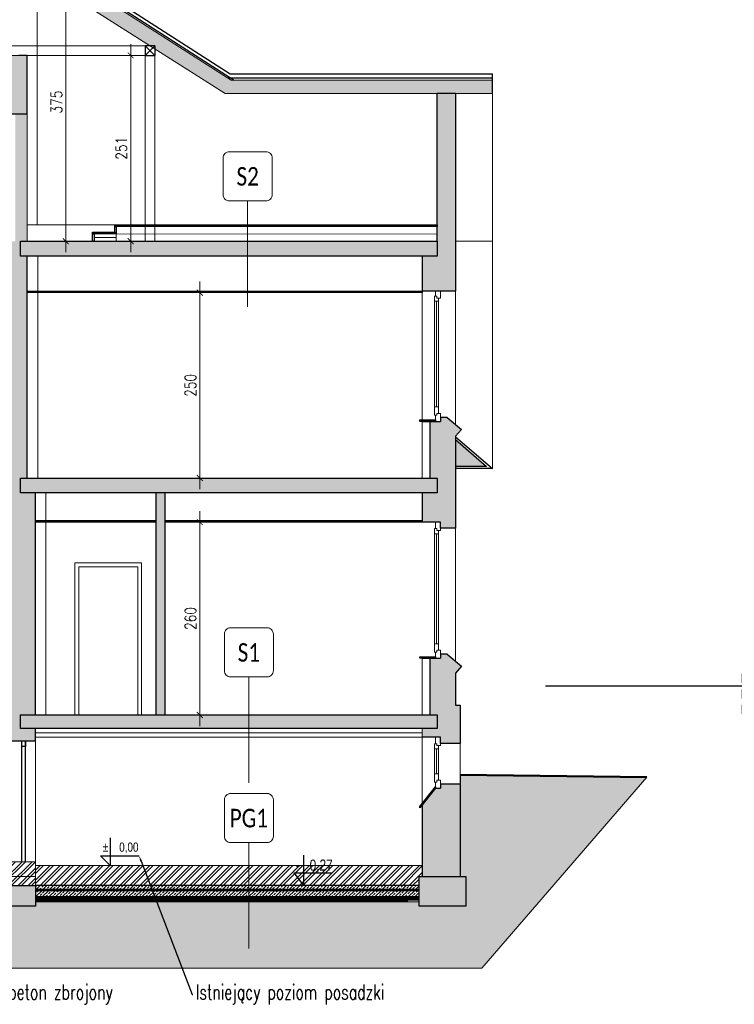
# Model space of a CAD drawing. Header units: millimetres. Extents: x 284606 to 569416, y -192995 to -95103.
# Tile 98 of 178: x 305521 to 306486, y -107912 to -106584. Entities that reach past the tile are written whole.
import ezdxf
from ezdxf import colors
from ezdxf.entities.mleader import LeaderData, LeaderLine
from ezdxf.enums import TextEntityAlignment as Align
from ezdxf.math import Vec2, Vec3

# ---------------------------------------------------------------- set-up
doc = ezdxf.new("R2010")
doc.units = ezdxf.units.MM
doc.linetypes.add('DASHED', pattern=[0.75, 0.5, -0.25])
doc.layers.get('0').update_dxf_attribs({"lineweight": 0})
for name, color, linetype, lineweight in [('!STR_Konstrukcja 0.15', 140, 'Continuous', 15), ('!STR_Konstrukcja 0.20', 200, 'Continuous', 20), ('!STR_Konstrukcja 0.30', 64, 'Continuous', 30), ('!STR_Konstrukcja 0.50', 72, 'Continuous', 50), ('!STR_Ocieplenie 0.05', 1, 'Continuous', 5), ('!STR_Opisy 0.09', 8, 'Continuous', 9), ('!STR_Stolarka okienna', 72, 'Continuous', 15), ('!STR_Wymiarowanie', 254, 'Continuous', 9), ('EKO Izolacja 0.09', 1, 'Continuous', 9), ('EKO Konstr. 0.09', 253, 'Continuous', 9), ('EKO Opisy 0.09', 8, 'Continuous', 9)]:
    doc.layers.add(name, color=color, linetype=linetype, lineweight=lineweight)
doc.layers.add('!STR_Kreskowanie ścian', color=7, linetype='Continuous', lineweight=5, true_color=0xa6a6a6)
doc.layers.add('AB1 - OPISY', color=7, linetype='Continuous')
doc.styles.add('1_50', font='txt', dxfattribs={"width": 0.8})
doc.styles.add('EKO 1-10', font='romans.shx', dxfattribs={"width": 0.8, "height": 15})
doc.styles.add('EKO CM 1-50', font='calibri.ttf', dxfattribs={"width": 0.8, "height": 12.5})
doc.styles.add('j-romans', font='romans.shx', dxfattribs={"width": 0.7})
doc.linetypes.add('ZYGZAK', pattern='A,0.00254,-5.08,[131,ltypeshp.shx,S=5.08,R=0,X=-5.08,Y=0],-10.16,[131,ltypeshp.shx,S=5.08,R=180,X=5.08,Y=0],-5.08', length=20.32254)
doc.dimstyles.new('EKO wymiar 1-10', dxfattribs={"dimtxt": 15, "dimasz": 8, "dimexe": 15, "dimexo": 15, "dimgap": 5, "dimtad": 1, "dimdec": 0, "dimtxsty": 'EKO 1-10', "dimblk": 'ARCHTICK', "dimcen": 10, "dimdle": 15, "dimclrd": 256, "dimclre": 256, "dimclrt": 256, "dimazin": 2, "dimtfac": 1, "dimtdec": 0, "dimtmove": 2, "dimatfit": 3, "dimldrblk": 'ARCHTICK', "dimfxl": 15, "dimfxlon": 1, "dimlwd": -1, "dimlwe": -1, "dimarcsym": 0})
pattern_1 = [(45, (24.9435, 1719.4313), (-4.49012806, 4.49012806), []), (45, (29.4337, 1719.4313), (-4.49012806, 4.49012806), [3.175, -1.5875])]

# ---------------------------------------------------------------- blocks, each defined once
blk = doc.blocks.new('_ArchTick')
at = {"color": 0, "linetype": 'ByBlock', "const_width": 0.15}
blk.add_lwpolyline([(-0.5, -0.5), (0.5, 0.5)], dxfattribs=at)
blk = doc.blocks.new('*D851')
at = {"layer": '!STR_Wymiarowanie', "ltscale": 1.5, "transparency": 16777216}
for p, q in [((305445.4, -107520), (305445.4, -107766.9)), ((305460.4, -107535), (305430.4, -107535)), ((305460.4, -107751.9), (305430.4, -107751.9))]:
    blk.add_line(p, q, dxfattribs=at)
at = {"layer": 'Defpoints', "color": 0, "ltscale": 1.5, "transparency": 16777216}
for p in [(305500.1, -107535), (305445.4, -107751.9), (305553.4, -107751.9)]:
    blk.add_point(p, dxfattribs=at)
at = {"layer": '!STR_Wymiarowanie', "ltscale": 1.5, "transparency": 16777216, "xscale": 8, "yscale": 8, "zscale": 8}
for p, rotation in [((305445.4, -107535), 90), ((305445.4, -107751.9), 270)]:
    blk.add_blockref('_ArchTick', p, dxfattribs=dict(at, rotation=rotation))
at = {"layer": '!STR_Wymiarowanie', "ltscale": 1.5, "transparency": 16777216, "insert": (305432.9, -107643.5), "char_height": 15, "attachment_point": 5, "rotation": 90, "style": 'EKO 1-10'}
blk.add_mtext('217', dxfattribs=at)
blk = doc.blocks.new('*D852')
at = {"layer": '!STR_Wymiarowanie', "ltscale": 1.5, "transparency": 16777216}
for p, q in [((305764.5, -107246.8), (305764.5, -107536.9)), ((305749.5, -107261.8), (305779.5, -107261.8)), ((305749.5, -107521.9), (305779.5, -107521.9))]:
    blk.add_line(p, q, dxfattribs=at)
at = {"layer": 'Defpoints', "color": 0, "ltscale": 1.5, "transparency": 16777216}
for p in [(305542.7, -107261.8), (305542.7, -107521.9), (305764.5, -107521.9)]:
    blk.add_point(p, dxfattribs=at)
at = {"layer": '!STR_Wymiarowanie', "ltscale": 1.5, "transparency": 16777216, "xscale": 8, "yscale": 8, "zscale": 8}
for p, rotation in [((305764.5, -107261.8), 90), ((305764.5, -107521.9), 270)]:
    blk.add_blockref('_ArchTick', p, dxfattribs=dict(at, rotation=rotation))
at = {"layer": '!STR_Wymiarowanie', "ltscale": 1.5, "transparency": 16777216, "insert": (305752, -107391.8), "char_height": 15, "attachment_point": 5, "rotation": 90, "style": 'EKO 1-10'}
blk.add_mtext('260', dxfattribs=at)
blk = doc.blocks.new('*D854')
at = {"layer": '!STR_Wymiarowanie', "ltscale": 1.5, "transparency": 16777216}
for p, q in [((305764.5, -107217.4), (305764.5, -106937.3)), ((305749.5, -106952.3), (305779.5, -106952.3)), ((305749.5, -107202.4), (305779.5, -107202.4))]:
    blk.add_line(p, q, dxfattribs=at)
at = {"layer": 'Defpoints', "color": 0, "ltscale": 1.5, "transparency": 16777216}
for p in [(305531.7, -106952.3), (305764.5, -106952.3), (305531.7, -107202.4)]:
    blk.add_point(p, dxfattribs=at)
at = {"layer": '!STR_Wymiarowanie', "ltscale": 1.5, "transparency": 16777216, "xscale": 8, "yscale": 8, "zscale": 8}
for p, rotation in [((305764.5, -106952.3), 90), ((305764.5, -107202.4), 270)]:
    blk.add_blockref('_ArchTick', p, dxfattribs=dict(at, rotation=rotation))
at = {"layer": '!STR_Wymiarowanie', "ltscale": 1.5, "transparency": 16777216, "insert": (305752, -107077.3), "char_height": 15, "attachment_point": 5, "rotation": 90, "style": 'EKO 1-10'}
blk.add_mtext('250', dxfattribs=at)
blk = doc.blocks.new('*D863')
at = {"layer": '!STR_Wymiarowanie', "ltscale": 1.5, "transparency": 16777216}
for p, q in [((305583.6, -106492.6), (305583.6, -106897.9)), ((305568.6, -106507.6), (305598.6, -106507.6)), ((305568.6, -106882.9), (305598.6, -106882.9))]:
    blk.add_line(p, q, dxfattribs=at)
at = {"layer": 'Defpoints', "color": 0, "ltscale": 1.5, "transparency": 16777216}
for p in [(305518.3, -106507.6), (305543.3, -106882.9), (305583.6, -106882.9)]:
    blk.add_point(p, dxfattribs=at)
at = {"layer": '!STR_Wymiarowanie', "ltscale": 1.5, "transparency": 16777216, "xscale": 8, "yscale": 8, "zscale": 8}
for p, rotation in [((305583.6, -106507.6), 90), ((305583.6, -106882.9), 270)]:
    blk.add_blockref('_ArchTick', p, dxfattribs=dict(at, rotation=rotation))
at = {"layer": '!STR_Wymiarowanie', "ltscale": 1.5, "transparency": 16777216, "insert": (305571.1, -106695.2), "char_height": 15, "attachment_point": 5, "rotation": 90, "style": 'EKO 1-10'}
blk.add_mtext('375', dxfattribs=at)
blk = doc.blocks.new('*D862')
at = {"layer": '!STR_Wymiarowanie', "ltscale": 1.5, "transparency": 16777216}
for p, q in [((305671.2, -106617.2), (305671.2, -106897.9)), ((305675.9, -106632.2), (305656.2, -106632.2)), ((305675.9, -106882.9), (305656.2, -106882.9))]:
    blk.add_line(p, q, dxfattribs=at)
at = {"layer": 'Defpoints', "color": 0, "ltscale": 1.5, "transparency": 16777216}
for p in [(305690.9, -106632.2), (305671.2, -106882.9), (305690.9, -106882.9)]:
    blk.add_point(p, dxfattribs=at)
at = {"layer": '!STR_Wymiarowanie', "ltscale": 1.5, "transparency": 16777216, "xscale": 8, "yscale": 8, "zscale": 8}
for p, rotation in [((305671.2, -106632.2), 90), ((305671.2, -106882.9), 270)]:
    blk.add_blockref('_ArchTick', p, dxfattribs=dict(at, rotation=rotation))
at = {"layer": '!STR_Wymiarowanie', "ltscale": 1.5, "transparency": 16777216, "insert": (305658.7, -106757.6), "char_height": 15, "attachment_point": 5, "rotation": 90, "style": 'EKO 1-10'}
blk.add_mtext('251', dxfattribs=at)
blk = doc.blocks.new('*U866')
at = {"layer": '!STR_Opisy 0.09'}
blk.add_lwpolyline([(-51.36, -16.54), (-26.68, -16.54, 0.414214), (-22.48, -12.34), (-22.48, 12.34, 0.414214), (-26.68, 16.54), (-51.36, 16.54, 0.414214), (-55.56, 12.34), (-55.56, -12.34, 0.414214)], format="xyb", close=True, dxfattribs=at)
blk.add_lwpolyline([(-22.48, 0), (49.05, 0)], dxfattribs=at)
at = {"layer": '!STR_Opisy 0.09', "style": 'EKO CM 1-50', "width": 0.8}
blk.add_attdef('NR', text='', height=12.5, rotation=270.00001, dxfattribs=at).set_placement((-39.02, 0), align=Align.MIDDLE_CENTER)

msp = doc.modelspace()

# ---------------------------------------------------------------- hatches: boundary and pattern name
at = {"layer": '!STR_Kreskowanie ścian', "ltscale": 1.5}
h = msp.add_hatch(color=256, dxfattribs=at)
h.dxf.hatch_style = 1
h.paths.add_polyline_path([(305335.6, -106623.3), (305335.6, -106619.2), (305342.1, -106619.2), (305519.7, -106506.8), (305519.7, -106481.9), (305167.9, -106706.9), (304882.7, -106706.5), (304882.7, -106724.5), (305175.7, -106724.5)])
h.paths.add_polyline_path([(305519.7, -106481.9), (305519.7, -106506.8), (305697.4, -106619.2), (305703.9, -106619.2), (305703.9, -106623.3), (305798.9, -106683.5), (306159.4, -106683.5), (306159.4, -106665.5), (305806.7, -106665.5)])
h = msp.add_hatch(color=256, dxfattribs=at)
h.dxf.hatch_style = 1
h.paths.add_polyline_path([(306109.7, -107150.5), (306109.7, -107186.6), (306151.4, -107186.6)])
h = msp.add_hatch(dxfattribs=at)
h.set_pattern_fill('ANSI33', color=256)
h.set_pattern_definition(pattern_1)
h.paths.add_polyline_path([(306060.5, -107751.9), (305542.7, -107751.9), (305542.7, -107756.9), (306060.5, -107756.9)])
h = msp.add_hatch(dxfattribs=at)
h.set_pattern_fill('ANSI33', color=256)
h.set_pattern_definition(pattern_1)
h.paths.add_polyline_path([(306060.5, -107758.9), (305542.7, -107758.9), (305542.7, -107766.9), (306060.5, -107766.9)])
at = {"layer": '!STR_Wymiarowanie', "ltscale": 1.5, "true_color": 0xe01f22}
h = msp.add_hatch(dxfattribs=at)
h.set_pattern_fill('ANSI32', color=242)
h.paths.add_polyline_path([(305542.7, -107719.9), (305500.1, -107719.9), (305500.1, -107751.9), (305542.7, -107751.9)])
h = msp.add_hatch(dxfattribs=at)
h.set_pattern_fill('ANSI32', color=242)
h.set_pattern_definition([(45, (24.944, 1921.791), (-6.7351921, 6.7351921), []), (45, (29.434, 1921.791), (-6.7351921, 6.7351921), [])])
h.paths.add_polyline_path([(305543, -107739.9), (305543, -107751.9), (306060.5, -107751.9), (306060.5, -107739.9), (306064.7, -107739.9), (306064.7, -107724.9), (305542.7, -107724.9), (305542.7, -107739.9)])
at = {"layer": 'EKO Opisy 0.09', "ltscale": 4, "true_color": 0xa3a3a3}
h = msp.add_hatch(color=253, dxfattribs=at)
h.paths.add_polyline_path([(304982.7, -107739.9), (304919.1, -107739.9), (304919.1, -107779.9), (304982.7, -107779.9)])
h.paths.add_polyline_path([(304978.1, -107593.9), (304978.1, -107585.9), (304927.1, -107585.9), (304927.1, -107593.9), (304927.1, -107739.9), (304978.1, -107739.9)])
h.paths.add_polyline_path([(305120.9, -107593.9), (305093.9, -107593.9), (304978.1, -107593.9), (304978.1, -107606.4), (305091.5, -107606.4), (305255.9, -107725.2), (305255.9, -107760.9), (305282.9, -107760.9), (305282.9, -107739.9), (305282.9, -107724.9), (305282.9, -107707.9), (305255.9, -107707.9), (305255.9, -107688.9), (305228.9, -107688.9), (305228.9, -107669.9), (305201.9, -107669.9), (305201.9, -107650.9), (305174.9, -107650.9), (305174.9, -107631.9), (305147.9, -107631.9), (305147.9, -107612.9), (305120.9, -107612.9)])
h.paths.add_polyline_path([(305107.1, -107379.9), (305109.1, -107379.9), (305109.1, -107377.9), (305080.1, -107377.9), (305080.1, -107372), (305080.1, -107361.9), (305080.1, -107359.9), (305053.1, -107359.9), (304958.1, -107359.9), (304958.1, -107372), (305060.1, -107372), (305060.1, -107392), (305079.6, -107392), (305274.4, -107521.9), (305296.1, -107521.9), (305296.1, -107505.9), (305298.1, -107505.9), (305298.1, -107503.9), (305269.1, -107503.9), (305269.1, -107487.9), (305271.1, -107487.9), (305271.1, -107485.9), (305242.1, -107485.9), (305242.1, -107469.9), (305244.1, -107469.9), (305244.1, -107467.9), (305215.1, -107467.9), (305215.1, -107451.9), (305217.1, -107451.9), (305217.1, -107449.9), (305188.1, -107449.9), (305188.1, -107433.9), (305190.1, -107433.9), (305190.1, -107431.9), (305161.1, -107431.9), (305161.1, -107415.9), (305163.1, -107415.9), (305163.1, -107413.9), (305134.1, -107413.9), (305134.1, -107397.9), (305136.1, -107397.9), (305136.1, -107395.9), (305107.1, -107395.9)])
h.paths.add_polyline_path([(304978.1, -107267.8), (304960.2, -107267.8), (304953.2, -107267.8), (304953.2, -107262.4), (304944.3, -107262.4), (304925.3, -107278.6), (304933.1, -107287.7), (304933.1, -107380.9), (304978.1, -107380.9), (304978.1, -107372), (304958.1, -107372), (304958.1, -107359.9), (304978.1, -107359.9)])
h.paths.add_polyline_path([(304978.1, -107055.4), (304958.1, -107055.4), (304958.1, -107040.4), (304978.1, -107040.4), (304978.1, -107036), (304978.1, -106941.9), (304960.2, -106941.9), (304953.2, -106941.9), (304953.2, -106936.5), (304944.3, -106936.5), (304925.3, -106952.7), (304933.1, -106961.9), (304933.1, -107092.3), (304953.2, -107092.3), (304953.2, -107079.8), (304976.1, -107079.8), (304978.1, -107079.8)])
h.paths.add_polyline_path([(305104.1, -107042.4), (305106.1, -107042.4), (305106.1, -107040.4), (305077.1, -107040.4), (304958.1, -107040.4), (304958.1, -107055.4), (305084.1, -107055.4), (305084.1, -107073.3), (305104.1, -107073.3), (305104.1, -107072.8), (305318.1, -107215.5), (305318.1, -107204.4), (305316.1, -107204.4), (305316.1, -107202.4), (305320.1, -107202.4), (305320.1, -107186.4), (305322.1, -107186.4), (305322.1, -107184.4), (305293.1, -107184.4), (305293.1, -107168.4), (305295.1, -107168.4), (305295.1, -107166.4), (305266.1, -107166.4), (305266.1, -107150.4), (305268.1, -107150.4), (305268.1, -107148.4), (305239.1, -107148.4), (305239.1, -107132.4), (305241.1, -107132.4), (305241.1, -107130.4), (305212.1, -107130.4), (305212.1, -107114.4), (305214.1, -107114.4), (305214.1, -107112.4), (305185.1, -107112.4), (305185.1, -107096.4), (305187.1, -107096.4), (305187.1, -107094.4), (305158.1, -107094.4), (305158.1, -107078.4), (305160.1, -107078.4), (305160.1, -107076.4), (305131.1, -107076.4), (305131.1, -107060.4), (305133.1, -107060.4), (305133.1, -107058.4), (305104.1, -107058.4), (305104.1, -107057.3)])
h.paths.add_polyline_path([(305348.1, -107212.4), (305520.1, -107212.4), (305520.1, -107202.4), (305320.1, -107202.4), (305316.1, -107202.4), (305316.1, -107204.4), (305318.1, -107204.4), (305318.1, -107219.9), (305318.1, -107236.4), (305348.1, -107236.4)])
h.paths.add_polyline_path([(304978.1, -106724.5), (304933.1, -106724.5), (304933.1, -106846.4), (304953.2, -106846.4), (304953.2, -106833.9), (304976.1, -106833.9), (304978.1, -106833.9)])
h.paths.add_polyline_path([(305520.1, -106882.9), (305316.1, -106882.9), (305316.1, -106898), (305316.1, -106916), (305338.1, -106916), (305338.1, -106898), (305520.1, -106898)])
h.paths.add_polyline_path([(305520.1, -106632.2), (305348.6, -106632.2), (305335.6, -106632.2), (305321.8, -106632), (305290.2, -106652), (305520.1, -106652)])
h.paths.add_polyline_path([(305531.7, -106632.2), (305520.1, -106632.2), (305520.1, -106652), (305500.1, -106652), (305500.1, -106710.9), (305531.7, -106710.9)])
h.paths.add_polyline_path([(305531.7, -106902.9), (305522.7, -106902.9), (305522.7, -106882.9), (305531.7, -106882.9), (305531.7, -106710.9), (305515.5, -106710.9), (305515.5, -106718.4), (305515.5, -106882.9), (305520.1, -106882.9), (305520.1, -106898), (305500.1, -106898), (305500.1, -107202.4), (305520.1, -107202.4), (305520.1, -107212.4), (305500.1, -107212.4), (305500.1, -107521.9), (305520.1, -107521.9), (305520.1, -107535), (305500.1, -107535), (305500.1, -107556.9), (305542.7, -107556.9), (305542.7, -107540), (305522.7, -107540), (305522.7, -107521.9), (305542.7, -107521.9), (305542.7, -107222.4), (305522.7, -107222.4), (305522.7, -107202.4), (305531.7, -107202.4)])
h.paths.add_polyline_path([(305520.1, -107521.9), (305296.1, -107521.9), (305274.4, -107521.9), (305288.2, -107531.1), (305288.2, -107543.9), (305309.8, -107543.9), (305309.8, -107535), (305520.1, -107535)])
h.paths.add_polyline_path([(305542.7, -107751.9), (305500.1, -107751.9), (305500.1, -107779.9), (305542.7, -107779.9)])
h.paths.add_polyline_path([(306123.6, -107739.9), (306060.5, -107739.9), (306060.5, -107751.9), (306060.5, -107779.9), (306123.6, -107779.9)])
h.paths.add_polyline_path([(306115.7, -107615.3), (306089.6, -107615.3), (306089.6, -107620.7), (306082.6, -107620.7), (306064.7, -107643.2), (306064.7, -107739.9), (306115.7, -107739.9)])
h.paths.add_polyline_path([(306115.7, -107508.9), (306109.7, -107508.9), (306109.7, -107465.4), (306117.5, -107456.3), (306098.5, -107440), (306089.6, -107440), (306089.6, -107445.4), (306082.6, -107445.4), (306075, -107445.4), (306075, -107521.9), (306084.7, -107521.9), (306084.7, -107540), (306064.7, -107540), (306064.7, -107552), (306073.7, -107552), (306089.6, -107552), (306089.6, -107560.2), (306115.7, -107560.2)])
h.paths.add_polyline_path([(306084.7, -107521.9), (305830.7, -107521.9), (305830.7, -107540), (306064.7, -107540), (306084.7, -107540)])
h.paths.add_polyline_path([(305830.7, -107521.9), (305522.7, -107521.9), (305522.7, -107540), (305830.7, -107540)])
h.paths.add_polyline_path([(306109.7, -107145.9), (306117.5, -107136.8), (306098.5, -107120.5), (306089.6, -107120.5), (306089.6, -107125.9), (306075, -107125.9), (306075, -107202.4), (306084.7, -107202.4), (306084.7, -107222.4), (306064.7, -107222.4), (306064.7, -107261.8), (306073.7, -107261.8), (306089.6, -107261.8), (306089.6, -107269.9), (306109.7, -107269.9)])
h.paths.add_polyline_path([(306084.7, -107202.4), (305522.7, -107202.4), (305522.7, -107222.4), (306084.7, -107222.4)])
h.paths.add_polyline_path([(305717.7, -107222.4), (305705.7, -107222.4), (305705.7, -107521.9), (305717.7, -107521.9)])
h.paths.add_polyline_path([(306109.7, -106683.5), (306084.7, -106683.5), (306084.7, -106882.9), (306084.7, -106902.9), (306064.7, -106902.9), (306064.7, -106950.4), (306073.7, -106950.4), (306089.6, -106950.4), (306109.7, -106950.4)])
h.paths.add_polyline_path([(306084.7, -106882.9), (305829.1, -106882.9), (305829.1, -106902.9), (306084.7, -106902.9)])
h.paths.add_polyline_path([(305829.1, -106882.9), (305522.7, -106882.9), (305522.7, -106902.9), (305829.1, -106902.9)])
at = {"layer": 'EKO Opisy 0.09', "ltscale": 4}
h = msp.add_hatch(dxfattribs=at)
h.set_pattern_fill('EARTH', color=256, scale=3, angle=-45, style=0)
h.paths.add_polyline_path([(306367.7, -107605.8), (306115.7, -107602.5), (306115.7, -107615.3), (306115.7, -107739.9), (306123.6, -107739.9), (306123.6, -107779.9), (306060.5, -107779.9), (306060.5, -107773.9), (305706.3, -107773.9), (305740.7, -107863.2), (306145, -107863.2)])
h.paths.add_polyline_path([(305706.3, -107773.9), (305542.7, -107773.9), (305542.7, -107779.9), (305500.1, -107779.9), (305500.1, -107773.9), (305336.9, -107773.9), (305307.4, -107773.9), (305345, -107863.2), (305740.7, -107863.2)])
h.paths.add_polyline_path([(305307.4, -107773.9), (305282.9, -107773.9), (305282.9, -107760.9), (305255.9, -107760.9), (305255.9, -107725.2), (305091.5, -107606.4), (304978.1, -107606.4), (304978.1, -107739.9), (304982.7, -107739.9), (304982.7, -107779.9), (304919.1, -107779.9), (304919.1, -107739.9), (304927.1, -107739.9), (304927.1, -107593.9), (304662.2, -107598), (304868.9, -107863.2), (305345, -107863.2)])
h.paths.add_polyline_path([(305143.6, -107692.1), (305168.9, -107711.2), (305188, -107685.9), (305162.7, -107666.8)], flags=24)

# ---------------------------------------------------------------- linework, layer by layer
at = {"layer": '!STR_Konstrukcja 0.15', "ltscale": 0.7}
for p, q in [((306159.4, -106657.2), (306159.4, -107189.6)), ((305531.7, -106882.9), (305531.7, -106710.9)), ((305649.7, -106860.9), (305531.7, -106860.9)), ((306109.7, -106882.9), (306159.4, -106882.9)), ((305545.7, -106950.3), (305545.7, -106902.9)), ((305545.7, -107202.4), (305545.7, -106952.3)), ((306064.7, -106950.4), (306064.7, -106950.4)), ((306064.7, -106952.3), (306064.7, -107123.9)), ((306109.7, -106950.4), (306109.7, -107130.1)), ((306064.7, -107125.9), (306064.7, -107202.4)), ((305556.7, -107521.9), (305556.7, -107222.4)), ((306064.7, -107261.8), (306064.7, -107261.8)), ((306109.7, -107269.9), (306109.7, -107449.6)), ((306064.7, -107445.4), (306064.7, -107521.9)), ((305542.7, -107719.9), (305542.7, -107556.9)), ((306064.7, -107552), (306064.7, -107552)), ((306064.7, -107552), (306064.7, -107641.2)), ((306115.7, -107560.2), (306115.7, -107615.3))]:
    msp.add_line(p, q, dxfattribs=at)
msp.add_lwpolyline([(305545.1, -106522.8), (305545.1, -106860.9)], dxfattribs=at)
for points in [[(305348.6, -106619.2), (305690.9, -106619.2), (305690.9, -106632.2), (305348.6, -106632.2)], [(305690.9, -106632.2), (305703.9, -106632.2), (305703.9, -106882.9), (305690.9, -106882.9)]]:
    msp.add_lwpolyline(points, close=True, dxfattribs=at)
at = {"layer": '!STR_Konstrukcja 0.20', "ltscale": 1.5}
for p, q in [((305519.7, -106481.9), (305806.7, -106665.5)), ((305519.7, -106506.8), (305798.9, -106683.5)), ((305806.7, -106665.5), (306159.4, -106665.5)), ((305798.9, -106683.5), (306159.4, -106683.5))]:
    msp.add_line(p, q, dxfattribs=at)
at = {"layer": '!STR_Konstrukcja 0.30', "ltscale": 1.5}
for p, q in [((305519.7, -106473.6), (305805.7, -106657.2)), ((305519.7, -106479.1), (305810.7, -106665.5)), ((305520.1, -106632), (305531.7, -106632)), ((305531.7, -106710.9), (305531.7, -106632)), ((305802.4, -106662.7), (306159.4, -106662.7)), ((305805.7, -106657.2), (306159.4, -106657.2)), ((306159.4, -106683.5), (306159.4, -106657.2)), ((306109.7, -106683.5), (306084.7, -106683.5)), ((306084.7, -106882.9), (306084.7, -106683.5)), ((306109.7, -106683.5), (306109.7, -106950.4)), ((305500.1, -106710.9), (305531.7, -106710.9)), ((305531.7, -107202.4), (305531.7, -106902.9)), ((306064.7, -106902.9), (306064.7, -106952.3)), ((306073.7, -106950.4), (306064.7, -106950.4)), ((306075, -107125.9), (306075, -107202.4)), ((306109.7, -107145.9), (306109.7, -107269.9)), ((305542.7, -107521.9), (305542.7, -107222.4)), ((305705.7, -107521.9), (305705.7, -107222.4)), ((305717.7, -107521.9), (305717.7, -107222.4)), ((306064.7, -107222.4), (306064.7, -107261.8)), ((306073.7, -107261.8), (306064.7, -107261.8)), ((306075, -107445.4), (306075, -107521.9)), ((306109.7, -107465.4), (306109.7, -107508.9)), ((305542.7, -107556.9), (305542.7, -107540)), ((305500.1, -107556.9), (305542.7, -107556.9)), ((305524.4, -107719.9), (305524.4, -107556.9)), ((305529.4, -107719.9), (305529.4, -107556.9)), ((306073.7, -107552), (306064.7, -107552)), ((306064.7, -107643.2), (306064.7, -107739.9)), ((306060.5, -107751.9), (305542.7, -107751.9))]:
    msp.add_line(p, q, dxfattribs=at)
for points in [[(305703.9, -106619.2), (305690.9, -106619.2), (305690.9, -106632.2), (305703.9, -106619.2), (305703.9, -106632.2), (305690.9, -106619.2), (305690.9, -106632.2), (305703.9, -106632.2)], [(306098.5, -107120.5), (306089.6, -107120.5), (306089.6, -107125.9)], [(306098.5, -107120.5), (306117.5, -107136.8), (306109.7, -107145.9)], [(306109.7, -107146.6), (306159.4, -107189.6), (306109.7, -107189.6)], [(306109.7, -107150.5), (306151.4, -107186.6), (306109.7, -107186.6)], [(305705.7, -107261.8), (305542.7, -107261.8), (305542.7, -107259.8), (305705.7, -107259.8)], [(305717.7, -107259.8), (306064.7, -107259.8), (306064.7, -107261.8), (305717.7, -107261.8)], [(306098.5, -107440), (306089.6, -107440), (306089.6, -107445.4)], [(306098.5, -107440), (306117.5, -107456.3), (306109.7, -107465.4)], [(306109.7, -107508.9), (306115.7, -107508.9), (306115.7, -107560.2)], [(306115.7, -107603.3), (306115.7, -107739.9)], [(306115.7, -107615.3), (306089.6, -107615.3), (306089.6, -107620.7)]]:
    msp.add_lwpolyline(points, dxfattribs=at)
for points in [[(305649.7, -106860.9), (306084.7, -106860.9), (306084.7, -106862.9), (305649.7, -106862.9)], [(305651.7, -106862.9), (305651.7, -106872.9), (305649.7, -106872.9), (305649.7, -106862.9)], [(305619.7, -106870.9), (305649.7, -106870.9), (305649.7, -106872.9), (305619.7, -106872.9)], [(305621.7, -106872.9), (305621.7, -106882.9), (305619.7, -106882.9), (305619.7, -106872.9)], [(305522.7, -106882.9), (306084.7, -106882.9), (306084.7, -106902.9), (305522.7, -106902.9)], [(305531.7, -106950.3), (306064.7, -106950.3), (306064.7, -106952.3), (305531.7, -106952.3)], [(306082.6, -107125.9), (306061.6, -107125.9), (306061.6, -107123.9), (306082.6, -107123.9)], [(305522.7, -107202.4), (306084.7, -107202.4), (306084.7, -107222.4), (305522.7, -107222.4)], [(306082.6, -107445.4), (306061.6, -107445.4), (306061.6, -107443.4), (306082.6, -107443.4)], [(305522.7, -107521.9), (306084.7, -107521.9), (306084.7, -107540), (305522.7, -107540)], [(305529.4, -107556.9), (305529.4, -107564.4), (305524.4, -107564.4), (305524.4, -107556.9)], [(306082.6, -107620.7), (306061.6, -107647.2), (306061.6, -107645.2), (306082.6, -107618.7)], [(306123.6, -107739.9), (306123.6, -107779.9), (306060.5, -107779.9), (306060.5, -107739.9)], [(305500.1, -107751.9), (305542.7, -107751.9), (305542.7, -107779.9), (305500.1, -107779.9)]]:
    msp.add_lwpolyline(points, close=True, dxfattribs=at)
at = {"layer": '!STR_Konstrukcja 0.30', "ltscale": 2}
for points in [[(306109.7, -106950.4), (306089.6, -106950.4), (306089.6, -106950.4), (306066.7, -106950.4)], [(306064.7, -107125.9), (306089.6, -107125.9), (306089.6, -107125.9)], [(306109.7, -107269.9), (306089.6, -107269.9), (306089.6, -107261.8), (306066.7, -107261.8)], [(306064.7, -107445.4), (306089.6, -107445.4), (306089.6, -107445.4)], [(306115.7, -107560.2), (306089.6, -107560.2), (306089.6, -107552), (306066.7, -107552)], [(306081, -107620.7), (306089.6, -107620.7), (306089.6, -107620.7)]]:
    msp.add_lwpolyline(points, dxfattribs=at)
at = {"layer": '!STR_Konstrukcja 0.50', "ltscale": 1.5}
msp.add_lwpolyline([(306367.7, -107605.8), (306115.7, -107602.5)], dxfattribs=at)
at = {"layer": '!STR_Ocieplenie 0.05', "linetype": 'ZYGZAK', "ltscale": 0.7}
msp.add_line((305621.7, -106877.9), (305651.7, -106877.9), dxfattribs=at)
at = {"layer": '!STR_Ocieplenie 0.05', "linetype": 'ZYGZAK', "ltscale": 1.5}
msp.add_line((306084.7, -106872.9), (305652.1, -106873.2, 1), dxfattribs=at)
at = {"layer": '!STR_Ocieplenie 0.05', "linetype": 'ZYGZAK', "ltscale": 1.1}
msp.add_line((306064.7, -107546), (305542.7, -107546), dxfattribs=at)
at = {"layer": '!STR_Ocieplenie 0.05', "ltscale": 1.5}
for p, q in [((305542.7, -107758.9), (306060.5, -107758.9)), ((305542.7, -107766.9), (306060.5, -107766.9)), ((305542.7, -107768.9), (306060.5, -107768.9)), ((305542.7, -107768.9), (306060.5, -107768.9))]:
    msp.add_line(p, q, dxfattribs=at)
at = {"layer": '!STR_Ocieplenie 0.05', "linetype": 'ZYGZAK', "ltscale": 0.3}
msp.add_line((306060.5, -107770.4), (305542.7, -107770.4), dxfattribs=at)
at = {"layer": '!STR_Ocieplenie 0.05', "linetype": 'DASHED', "ltscale": 10, "const_width": 1, "elevation": 1}
msp.add_lwpolyline([(305622.3, -106882.6), (305622.3, -106873.2), (305652.1, -106873.2), (305652.1, -106863.3), (306084.7, -106863.3)], dxfattribs=at)
at = {"layer": '!STR_Ocieplenie 0.05', "ltscale": 1.5}
for points in [[(305651.7, -106862.9), (306084.7, -106862.9), (306084.7, -106882.9), (305651.7, -106882.9)], [(305542.7, -107540), (306064.7, -107540), (306064.7, -107552), (305542.7, -107552)], [(305542.7, -107751.9), (306060.5, -107751.9), (306060.5, -107756.9), (305542.7, -107756.9)], [(305542.7, -107758.9), (306060.5, -107758.9), (306060.5, -107766.9), (305542.7, -107766.9)], [(305542.7, -107768.9), (306060.5, -107768.9), (306060.5, -107771.9), (305542.7, -107771.9)]]:
    msp.add_lwpolyline(points, close=True, dxfattribs=at)
at = {"layer": '!STR_Stolarka okienna', "ltscale": 0.3}
for points in [[(306081.5, -106957), (306084.5, -106957), (306084.5, -106959.5), (306086.6, -106959.5), (306086.6, -107115.1), (306084.5, -107115.1), (306084.5, -107117.6), (306081.5, -107117.6), (306081.5, -106957)], [(306082.6, -106950.4), (306089.6, -106950.4), (306089.6, -106959.5), (306084.5, -106959.5), (306084.5, -106957), (306082.6, -106957), (306082.6, -106950.4)], [(306081.5, -106963.9), (306086.6, -106963.9)], [(306084, -106963.9), (306084, -107106.4)], [(306086.6, -107106.4), (306081.5, -107106.4)], [(306082.6, -107125.9), (306089.6, -107125.9), (306089.6, -107115.1), (306084.5, -107115.1), (306084.5, -107117.6), (306082.6, -107117.6), (306082.6, -107125.9)], [(306082.6, -107261.8), (306089.6, -107261.8), (306089.6, -107273), (306084.5, -107273), (306084.5, -107270.5), (306082.6, -107270.5), (306082.6, -107261.8)], [(306081.5, -107270.5), (306084.5, -107270.5), (306084.5, -107273), (306086.6, -107273), (306086.6, -107434.6), (306084.5, -107434.6), (306084.5, -107437.1), (306081.5, -107437.1), (306081.5, -107270.5)], [(306081.5, -107277.4), (306086.6, -107277.4)], [(306084, -107277.4), (306084, -107425.9)], [(306086.6, -107425.9), (306081.5, -107425.9)], [(306082.6, -107445.4), (306089.6, -107445.4), (306089.6, -107434.6), (306084.5, -107434.6), (306084.5, -107437.1), (306082.6, -107437.1), (306082.6, -107445.4)], [(306082.6, -107552), (306089.6, -107552), (306089.6, -107563.3), (306084.5, -107563.3), (306084.5, -107560.8), (306082.6, -107560.8), (306082.6, -107552)], [(306081.5, -107560.8), (306084.5, -107560.8), (306084.5, -107563.3), (306086.6, -107563.3), (306086.6, -107609.9), (306084.5, -107609.9), (306084.5, -107612.4), (306081.5, -107612.4), (306081.5, -107560.8)], [(306081.5, -107567.7), (306086.6, -107567.7)], [(306084, -107567.7), (306084, -107601.2)], [(306086.6, -107601.2), (306081.5, -107601.2)], [(306082.6, -107620.7), (306089.6, -107620.7), (306089.6, -107609.9), (306084.5, -107609.9), (306084.5, -107612.4), (306082.6, -107612.4), (306082.6, -107620.7)]]:
    msp.add_lwpolyline(points, dxfattribs=at)
for points in [[(305596, -107316.9), (305686, -107316.9), (305686, -107521.9), (305596, -107521.9)], [(305601, -107321.9), (305681, -107321.9), (305681, -107521.9), (305601, -107521.9)]]:
    msp.add_lwpolyline(points, close=True, dxfattribs=at)
at = {"layer": '!STR_Wymiarowanie', "color": 242, "ltscale": 1.5, "true_color": 0xe01f22}
msp.add_line((305542.7, -107739.9), (305542.7, -107719.9), dxfattribs=at)
for points in [[(305500.1, -107719.9), (305542.7, -107719.9), (305542.7, -107739.9), (305500.1, -107739.9)], [(305500.1, -107739.9), (305500.1, -107779.9), (305542.7, -107779.9), (305542.7, -107739.9)]]:
    msp.add_lwpolyline(points, close=True, dxfattribs=at)
msp.add_lwpolyline([(305542.7, -107739.9), (305542.7, -107724.9), (306064.7, -107724.9), (306064.7, -107739.9), (306060.5, -107739.9), (306060.5, -107751.9), (305542.7, -107751.9)], dxfattribs=at)
at = {"layer": '!STR_Wymiarowanie', "linetype": 'DASHED', "ltscale": 15, "const_width": 1}
for points in [[(305542.7, -107757.9), (306060.5, -107757.9)], [(305542.7, -107767.9), (306060.5, -107767.9)], [(305542.7, -107773.9), (306060.5, -107773.9)]]:
    msp.add_lwpolyline(points, dxfattribs=at)
at = {"layer": '!STR_Wymiarowanie', "linetype": 'DASHED', "ltscale": 15, "const_width": 1, "elevation": 0.5}
msp.add_lwpolyline([(305542.7, -107772.9), (306045.7, -107772.9)], dxfattribs=at)
at = {"layer": 'AB1 - OPISY', "color": 1}
for p, q in [((305643.7, -107687.8), (305643.7, -107724.9)), ((305630.6, -107711.8), (305682.5, -107711.8)), ((305630.6, -107711.8), (305643.7, -107724.9)), ((305904.3, -107710.8), (305904.3, -107751.9)), ((305891.2, -107734.8), (305943, -107734.8)), ((305891.2, -107734.8), (305904.3, -107751.9))]:
    msp.add_line(p, q, dxfattribs=at)
at = {"layer": 'EKO Izolacja 0.09', "ltscale": 1.5}
msp.add_line((306064.7, -107540), (306064.7, -107552), dxfattribs=at)
at = {"layer": 'EKO Opisy 0.09', "ltscale": 4}
msp.add_lwpolyline([(304662.2, -107598), (304868.9, -107863.2), (306145, -107863.2), (306367.7, -107605.8)], dxfattribs=at)

# ---------------------------------------------------------------- block references
at = {"layer": 'EKO Konstr. 0.09'}
ref = msp.add_blockref('*U866', (305829.1, -106873.4), dxfattribs=dict(at, xscale=-1.999999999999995, yscale=1.999999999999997, zscale=1.999999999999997, rotation=90.00001499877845))
ref.add_attrib('NR', 'S2', dxfattribs={"layer": '!STR_Opisy 0.09', "height": 25, "style": 'EKO CM 1-50', "width": 0.8}).set_placement((305829.1, -106795.4), align=Align.MIDDLE_CENTER)
ref = msp.add_blockref('*U866', (305830.7, -107515.5), dxfattribs=dict(at, xscale=-1.999999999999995, yscale=1.999999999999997, zscale=1.999999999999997, rotation=90.00001499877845))
ref.add_attrib('NR', 'S1', dxfattribs={"layer": '!STR_Opisy 0.09', "height": 25, "style": 'EKO CM 1-50', "width": 0.8}).set_placement((305830.7, -107437.5), align=Align.MIDDLE_CENTER)
ref = msp.add_blockref('*U866', (305830.7, -107739), dxfattribs=dict(at, xscale=-1.999999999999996, yscale=1.999999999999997, zscale=1.999999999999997, rotation=90.00001499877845))
ref.add_attrib('NR', 'PG1', dxfattribs={"layer": '!STR_Opisy 0.09', "height": 25, "style": 'EKO CM 1-50', "width": 0.8}).set_placement((305830.7, -107661), align=Align.MIDDLE_CENTER)

# ---------------------------------------------------------------- texts
at = {"layer": '!STR_Opisy 0.09', "attachment_point": 1, "style": '1_50'}
for s, insert, char_height in [('%%P    0,00', (305633.5, -107693.9), 12.5), ('-   0,27', (305894, -107716.9), 15)]:
    msp.add_mtext_dynamic_manual_height_columns(s, width=94.718, gutter_width=12.5, heights=[0], dxfattribs=dict(at, insert=insert, char_height=char_height))

# ---------------------------------------------------------------- dimensions: what is measured, and where the dimension line sits
at = {"layer": '!STR_Wymiarowanie', "ltscale": 1.5}
for base, p1, p2, picture, middle in [((305583.6, -106882.9), (305518.3, -106507.6), (305543.3, -106882.9), '*D863', (305571.1, -106695.2)), ((305671.2, -106882.9), (305690.9, -106632.2), (305690.9, -106882.9), '*D862', (305658.7, -106757.6)), ((305764.5, -106952.3), (305531.7, -107202.4), (305531.7, -106952.3), '*D854', (305752, -107077.3)), ((305764.5, -107521.9), (305542.7, -107261.8), (305542.7, -107521.9), '*D852', (305752, -107391.8)), ((305445.4, -107751.9), (305500.1, -107535), (305553.4, -107751.9), '*D851', (305432.9, -107643.5))]:
    dim = msp.add_linear_dim(base=base, p1=p1, p2=p2, angle=90, dimstyle='EKO wymiar 1-10', dxfattribs=at)
    dim.commit()
    dim.dimension.update_dxf_attribs({"geometry": picture, "text_midpoint": middle})

# ---------------------------------------------------------------- leaders
at = {"layer": 'EKO Opisy 0.09', "ltscale": 4}
ml = msp.add_multileader_mtext('Standard', dxfattribs=at)
ml.set_content('\\A1;Kanał wentylacji wywiewnej o wymiarach 15x15 cm typu "Z". {\\A0;Wlot do kanału usytuować na wykości 2,0m powyżyj poziomu terenu, wylot z kanału umieścić 0,3m nad podłogą. }', color=256, style='j-romans')
ml.set_leader_properties()
ml.build(insert=Vec2(0, 0))
ml.multileader.update_dxf_attribs({"text_right_attachment_type": 6, "dogleg_length": 0.36, "arrow_head_size": 8, "scale": 2})
ctx = ml.context
ctx.base_point, ctx.scale, ctx.char_height, ctx.arrow_head_size, ctx.landing_gap_size, ctx.plane_origin = Vec3(306490.7, -107474.8), 2, 12.5, 8, 4, Vec3(305606.6, -107683)
ctx.right_attachment = 6
notes = []
notes.append((ctx, [(1, (1, 1, 0), (306716.9, -107483.1), (-1, 0), 0.72, [(0, [(306789.9, -107571.1)], 0, [])])]))
ctx.mtext.insert, ctx.mtext.width, ctx.mtext.defined_height, ctx.mtext.flow_direction = Vec3(306494.7, -107466.4), 238.234, 76, 5
ml = msp.add_multileader_mtext('Standard', dxfattribs=at)
ml.set_content('Istniejący poziom posadzki', color=256, style='j-romans')
ml.set_leader_properties()
ml.build(insert=Vec2(0, 0))
ml.multileader.update_dxf_attribs({"text_right_attachment_type": 6, "dogleg_length": 0.36, "arrow_head_size": 8, "scale": 2})
ctx = ml.context
ctx.base_point, ctx.scale, ctx.char_height, ctx.arrow_head_size, ctx.landing_gap_size, ctx.plane_origin = Vec3(305755.1, -107898.9), 2, 20, 8, 4, Vec3(304417, -106105.7)
ctx.right_attachment = 6
notes.append((ctx, [(0, (1, 1, 0), (305754.4, -107898.9), (1, 0), 0.72, [(1, [(305682.5, -107711.8)], 0, [])])]))
ctx.mtext.insert, ctx.mtext.width, ctx.mtext.flow_direction = Vec3(305759.1, -107885.6), 345.533, 5
ml = msp.add_multileader_mtext('Standard', dxfattribs=at)
ml.set_content('Nowe stopnie, beton zbrojony', color=256, style='j-romans')
ml.set_leader_properties()
ml.build(insert=Vec2(0, 0))
ml.multileader.update_dxf_attribs({"text_right_attachment_type": 6, "dogleg_length": 0.36, "arrow_head_size": 8, "scale": 2})
ctx = ml.context
ctx.base_point, ctx.scale, ctx.char_height, ctx.arrow_head_size, ctx.landing_gap_size, ctx.plane_origin = Vec3(305360.8, -107898.9), 2, 20, 8, 4, Vec3(304022.7, -106105.7)
ctx.right_attachment = 6
notes.append((ctx, [(0, (1, 1, 0), (305360.1, -107898.9), (1, 0), 0.72, [(1, [(305294, -107742.1)], 0, [])])]))
ctx.mtext.insert, ctx.mtext.width, ctx.mtext.flow_direction = Vec3(305364.8, -107885.6), 345.533, 5
for ctx, leaders in notes:
    for number, flags, end, landing, length, lines in leaders:
        leader = LeaderData()
        leader.index, (leader.has_last_leader_line, leader.has_dogleg_vector, leader.attachment_direction) = number, flags
        leader.last_leader_point, leader.dogleg_vector, leader.dogleg_length = Vec3(end), Vec3(landing), length
        for number, points, colour, breaks in lines:
            line = LeaderLine()
            line.index, line.vertices, line.color, line.breaks = number, Vec3.list(points), colors.encode_raw_color(colour), breaks
            leader.lines.append(line)
        ctx.leaders.append(leader)

doc.saveas('drawing.dxf')
